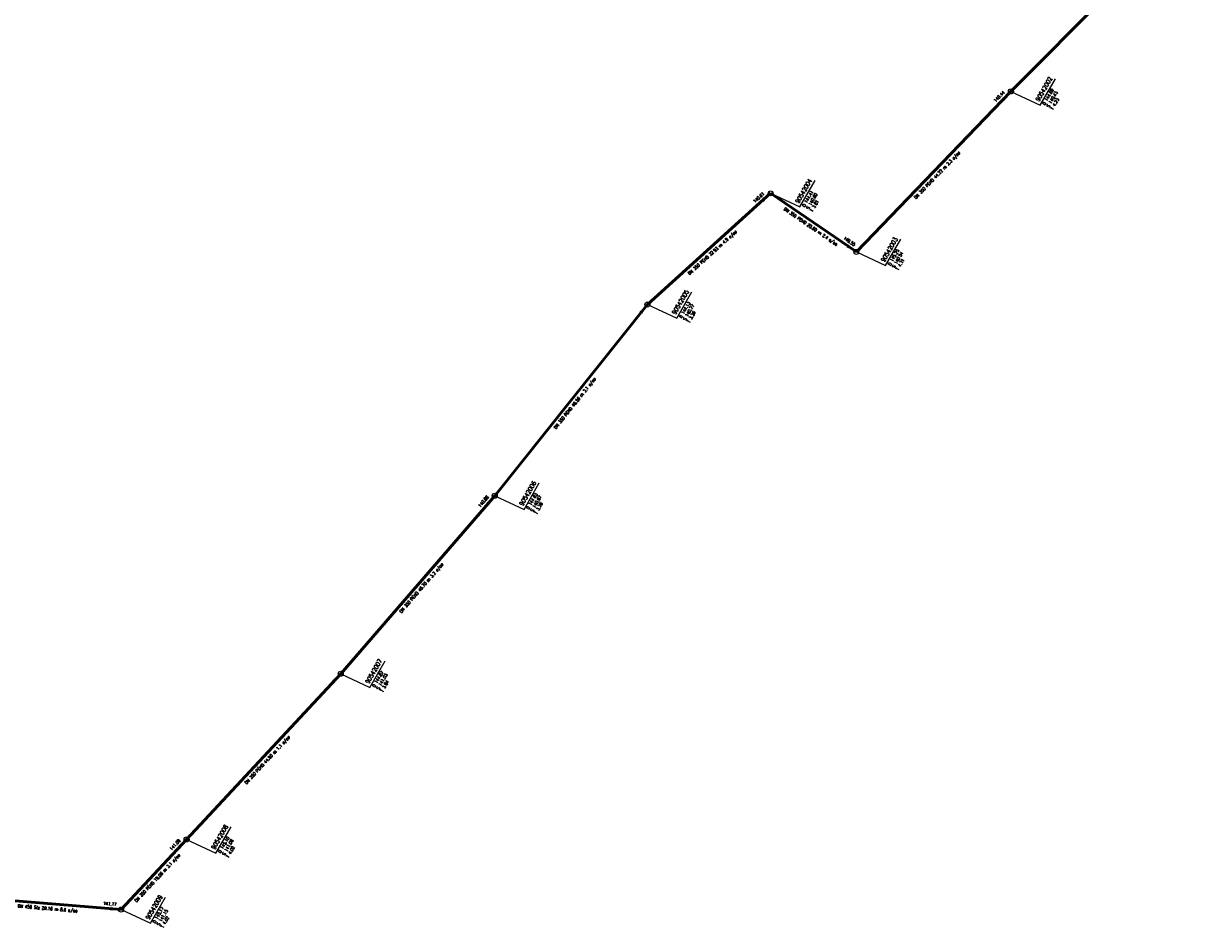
# Model space of a CAD drawing. Header units: metres. Extents: x 3490368 to 3491379, y 5753988 to 5755037.
# Tile 12 of 29: x 3490735 to 3490969, y 5754249 to 5754428. Entities that reach past the tile are written whole.
import ezdxf
from ezdxf.enums import TextEntityAlignment as Align

# ---------------------------------------------------------------- set-up
doc = ezdxf.new("R2010")
doc.units = ezdxf.units.M
doc.layers.add('E-Kanalnetz-250-01$0$HALTUNG', color=7, linetype='Continuous', lineweight=50)
for name, color, linetype in [('E-Kanalnetz-250-01$0$HALTUNG_TEXT_1', 7, 'Continuous'), ('E-Kanalnetz-250-01$0$HALTUNG_TEXT_3', 7, 'Continuous'), ('E-Kanalnetz-250-01$0$HALTUNG_TEXT_6', 7, 'Continuous'), ('E-Kanalnetz-250-01$0$SCHACHT', 7, 'Continuous'), ('E-Kanalnetz-250-01$0$SCHACHT_TEXT', 7, 'Continuous'), ('E-Kanalnetz-250-01$0$SCHACHT_TEXT_1', 7, 'Continuous'), ('E-Kanalnetz-250-01$0$SCHACHT_TEXT_2', 7, 'Continuous')]:
    doc.layers.add(name, color=color, linetype=linetype)
doc.styles.add('E-Kanalnetz-250-01$0$HALTUNG', font='ROMANS.shx')
doc.styles.add('E-Kanalnetz-250-01$0$SCHACHT', font='ROMANS.shx')

msp = doc.modelspace()

# ---------------------------------------------------------------- linework, layer by layer
at = {"layer": 'E-Kanalnetz-250-01$0$HALTUNG', "color": 7, "linetype": 'Continuous', "ltscale": 0.02}
for p, q in [((3490930.43, 5754414.65, 140.43), (3490968.82, 5754453.19, 140.31)), ((3490899.76, 5754382.8, 140.54), (3490930.43, 5754414.65, 140.44)), ((3490858.31, 5754372.37, 140.77), (3490882.76, 5754394.43, 140.61)), ((3490882.76, 5754394.43, 140.6), (3490899.76, 5754382.8, 140.55)), ((3490828.01, 5754334.42, 140.87), (3490858.31, 5754372.37, 140.77)), ((3490797.45, 5754299.11, 141.03), (3490828.01, 5754334.42, 140.88)), ((3490766.88, 5754266.22, 141.08), (3490797.45, 5754299.11, 141.03)), ((3490753.87, 5754252.29, 141.15), (3490766.88, 5754266.22, 141.09)), ((3490724.87, 5754254.71, 141.42), (3490753.87, 5754252.29, 141.17))]:
    msp.add_line(p, q, dxfattribs=at)
at = {"layer": 'E-Kanalnetz-250-01$0$HALTUNG_TEXT_1', "color": 7}
for points in [[(3490928.97, 5754413.14, 140.44), (3490929.23, 5754412.89, 140.44), (3490928.72, 5754413.38, 140.44), (3490930.08, 5754414.29, 140.44)], [(3490881.2, 5754393.02, 140.61), (3490881.44, 5754392.76, 140.61), (3490880.96, 5754393.29, 140.61), (3490882.39, 5754394.1, 140.61)], [(3490898.03, 5754383.99, 140.55), (3490897.83, 5754383.69, 140.55), (3490898.23, 5754384.28, 140.55), (3490899.35, 5754383.08, 140.55)], [(3490857, 5754370.73, 140.77), (3490857.28, 5754370.51, 140.77), (3490856.72, 5754370.95, 140.77), (3490858, 5754371.98, 140.77)], [(3490826.64, 5754332.83, 140.88), (3490826.9, 5754332.6, 140.88), (3490826.37, 5754333.06, 140.88), (3490827.68, 5754334.04, 140.88)], [(3490796.02, 5754297.57, 141.03), (3490796.28, 5754297.33, 141.03), (3490795.76, 5754297.81, 141.03), (3490797.11, 5754298.74, 141.03)], [(3490765.45, 5754264.69, 141.09), (3490765.71, 5754264.44, 141.09), (3490765.19, 5754264.93, 141.09), (3490766.54, 5754265.85, 141.09)], [(3490751.78, 5754252.46, 141.17), (3490751.75, 5754252.11, 141.17), (3490751.81, 5754252.82, 141.17), (3490753.37, 5754252.33, 141.17)]]:
    msp.add_solid(points, dxfattribs=at)
at = {"layer": 'E-Kanalnetz-250-01$0$SCHACHT', "ltscale": 0.02}
for centre in [(3490930.43, 5754414.65, 144.66), (3490882.76, 5754394.43, 144.41), (3490899.76, 5754382.8, 145.25), (3490858.31, 5754372.37, 144.13), (3490828.01, 5754334.42, 144.63), (3490797.45, 5754299.11, 144.87), (3490766.88, 5754266.22, 145.1), (3490753.87, 5754252.29, 145.17)]:
    msp.add_circle(centre, 0.5, dxfattribs=at)
at = {"layer": 'E-Kanalnetz-250-01$0$SCHACHT_TEXT', "ltscale": 0.02}
for p, q in [((3490930.43, 5754414.65, 144.66), (3490930.43, 5754414.65, 140.43)), ((3490882.76, 5754394.43, 144.41), (3490882.76, 5754394.43, 140.6)), ((3490899.76, 5754382.8, 145.25), (3490899.76, 5754382.8, 140.54)), ((3490858.31, 5754372.37, 144.13), (3490858.31, 5754372.37, 140.77)), ((3490828.01, 5754334.42, 144.63), (3490828.01, 5754334.42, 140.87)), ((3490797.45, 5754299.11, 144.87), (3490797.45, 5754299.11, 141.03)), ((3490766.88, 5754266.22, 145.1), (3490766.88, 5754266.22, 141.08)), ((3490753.87, 5754252.29, 145.17), (3490753.87, 5754252.29, 141.15))]:
    msp.add_line(p, q, dxfattribs=at)
at = {"layer": 'E-Kanalnetz-250-01$0$SCHACHT_TEXT'}
for points in [[(3490930.43, 5754414.65), (3490936.24, 5754411.94), (3490939.26, 5754417.18)], [(3490882.76, 5754394.43), (3490888.57, 5754391.72), (3490891.6, 5754396.99)], [(3490899.76, 5754382.8), (3490905.57, 5754380.09), (3490908.59, 5754385.33)], [(3490858.31, 5754372.37), (3490864.12, 5754369.66), (3490867.14, 5754374.9)], [(3490828.01, 5754334.42), (3490833.82, 5754331.71), (3490836.84, 5754336.95)], [(3490797.45, 5754299.11), (3490803.26, 5754296.4), (3490806.28, 5754301.64)], [(3490766.88, 5754266.22), (3490772.69, 5754263.51), (3490775.71, 5754268.75)], [(3490753.87, 5754252.29), (3490759.68, 5754249.58), (3490762.68, 5754254.79)]]:
    msp.add_lwpolyline(points, dxfattribs=at)

# ---------------------------------------------------------------- texts
at = {"layer": 'E-Kanalnetz-250-01$0$HALTUNG_TEXT_3', "color": 7, "style": 'E-Kanalnetz-250-01$0$HALTUNG', "width": 0.8}
for s, rotation, p in [('DN 350 PEHD 44.22 m 2.3 o/oo', 46.0813, (3490915.56, 5754398.27)), ('DN 350 PEHD 20.60 m 2.4 o/oo', 325.6234, (3490890.89, 5754388.08)), ('DN 350 PEHD 32.93 m 4.9 o/oo', 42.0584, (3490870.97, 5754382.92)), ('DN 350 PEHD 48.56 m 2.1 o/oo', 51.3955, (3490843.67, 5754352.99)), ('DN 350 PEHD 46.70 m 3.2 o/oo', 49.1245, (3490813.22, 5754316.34)), ('DN 350 PEHD 44.90 m 1.1 o/oo', 47.0937, (3490782.64, 5754282.22)), ('DN 350 PEHD 19.06 m 3.1 o/oo', 46.9559, (3490760.85, 5754258.81)), ('DN 450 Stz 29.10 m 8.6 o/oo', 355.2298, (3490739.32, 5754252.85))]:
    msp.add_text(s, height=0.63, rotation=rotation, dxfattribs=at).set_placement(p, align=Align.TOP_CENTER)
at = {"layer": 'E-Kanalnetz-250-01$0$HALTUNG_TEXT_6', "color": 7, "style": 'E-Kanalnetz-250-01$0$HALTUNG', "width": 0.8}
for s, rotation, p in [('140.44', 46.0813, (3490929.27, 5754414.38)), ('140.61', 42.0584, (3490881.58, 5754394.24)), ('140.55', 325.6234, (3490899.3, 5754383.9)), ('140.88', 49.1245, (3490826.86, 5754334.09)), ('141.09', 46.9559, (3490765.72, 5754265.93)), ('141.17', 355.2298, (3490752.93, 5754253.02))]:
    msp.add_text(s, height=0.63, rotation=rotation, dxfattribs=at).set_placement(p, align=Align.RIGHT)
at = {"layer": 'E-Kanalnetz-250-01$0$SCHACHT_TEXT', "style": 'E-Kanalnetz-250-01$0$SCHACHT', "width": 0.8}
for s, p in [('90542002', (3490935.26, 5754413.02)), ('90542004', (3490887.59, 5754392.8)), ('90542003', (3490904.59, 5754381.17)), ('90542005', (3490863.14, 5754370.74)), ('90542006', (3490832.84, 5754332.79)), ('90542007', (3490802.28, 5754297.48)), ('90542008', (3490771.71, 5754264.59)), ('90542009', (3490758.7, 5754250.66))]:
    msp.add_text(s, height=0.88, rotation=60.0001, dxfattribs=at).set_placement(p, align=Align.TOP_LEFT)
at = {"layer": 'E-Kanalnetz-250-01$0$SCHACHT_TEXT_1', "style": 'E-Kanalnetz-250-01$0$SCHACHT', "width": 0.8}
for s, p in [('D 144.66', (3490936.65, 5754412.22)), ('S 140.43', (3490937.46, 5754411.74)), ('D 144.41', (3490888.98, 5754392)), ('S 140.60', (3490889.79, 5754391.52)), ('D 145.25', (3490905.98, 5754380.37)), ('S 140.54', (3490906.79, 5754379.89)), ('D 144.13', (3490864.53, 5754369.94)), ('S 140.77', (3490865.34, 5754369.46)), ('D 144.63', (3490834.23, 5754331.99)), ('S 140.87', (3490835.04, 5754331.51)), ('D 144.87', (3490803.67, 5754296.68)), ('S 141.03', (3490804.48, 5754296.2)), ('D 145.10', (3490773.1, 5754263.79)), ('S 141.08', (3490773.91, 5754263.31)), ('D 145.17', (3490760.09, 5754249.86)), ('S 141.15', (3490760.9, 5754249.38))]:
    msp.add_text(s, height=0.63, rotation=60.0001, dxfattribs=at).set_placement(p, align=Align.TOP_LEFT)
at = {"layer": 'E-Kanalnetz-250-01$0$SCHACHT_TEXT_2', "style": 'E-Kanalnetz-250-01$0$SCHACHT', "width": 0.8}
for s, p in [('T 4.23', (3490938.25, 5754411.29)), ('T 3.81', (3490890.58, 5754391.07)), ('T 4.71', (3490907.58, 5754379.44)), ('T 3.36', (3490866.13, 5754369.01)), ('T 3.76', (3490835.83, 5754331.06)), ('T 3.84', (3490805.27, 5754295.75)), ('T 4.02', (3490774.7, 5754262.86)), ('T 4.02', (3490761.69, 5754248.93))]:
    msp.add_text(s, height=0.63, rotation=60.0001, dxfattribs=at).set_placement(p, align=Align.TOP_LEFT)

doc.saveas('drawing.dxf')
